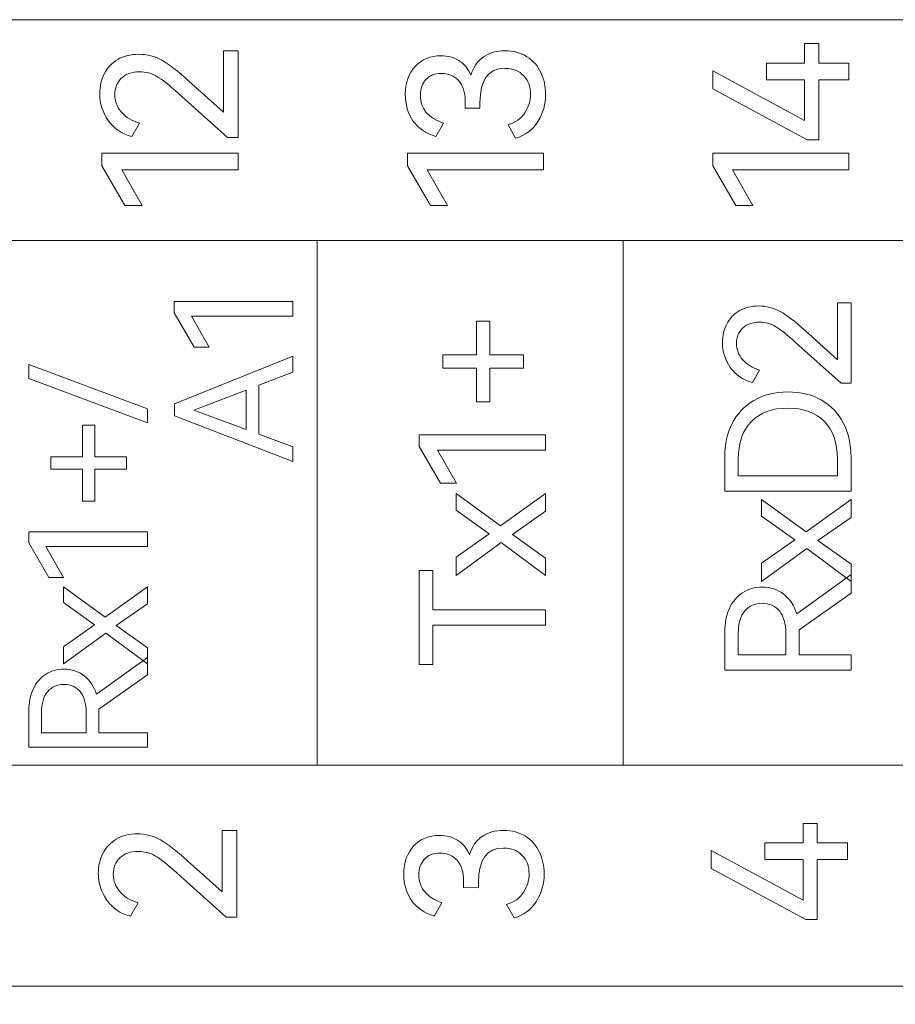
# Model space of a CAD drawing. Header units: millimetres. Extents: x 0 to 427, y 0 to 299.
# Tile 12 of 25: x 132 to 144, y 151 to 164. Entities that reach past the tile are written whole.
import ezdxf

# ---------------------------------------------------------------- set-up
doc = ezdxf.new("R2010")
doc.units = ezdxf.units.MM
doc.header["$LTSCALE"] = 23.1
doc.header["$MEASUREMENT"] = 0
doc.header["$PDSIZE"] = -5
doc.layers.add('IQC尺寸', color=3, linetype='Continuous', lineweight=18)
doc.layers.add('layer 1', color=7, linetype='Continuous')
doc.dimstyles.new('+-0.05', dxfattribs={"dimtxt": 2, "dimasz": 2, "dimexe": 1.25, "dimexo": 0.625, "dimtad": 1, "dimdsep": 46, "dimtxsty": 'Standard', "dimcen": 1.5, "dimdle": 4, "dimadec": 0, "dimazin": 0, "dimtol": 1, "dimtp": 0.05, "dimtm": 0.05, "dimtfac": 1, "dimtmove": 0, "dimatfit": 3, "dimfxl": 1, "dimtolj": 1, "dimarcsym": 0})

# ---------------------------------------------------------------- blocks, each defined once
blk = doc.blocks.new('*D35')
at = {"layer": 'Defpoints', "color": 0}
for p in [(195.088, 174.065), (89.1, 120.365), (195.088, 101.506)]:
    blk.add_point(p, dxfattribs=at)
at = {"layer": 'IQC尺寸', "color": 0, "lineweight": -2}
for p, q in [((195.088, 173.44), (195.088, 100.256)), ((89.1, 119.74), (89.1, 100.256)), ((91.1, 101.506), (193.088, 101.506))]:
    blk.add_line(p, q, dxfattribs=at)
at = {"layer": 'IQC尺寸', "color": 0}
for points in [[(91.1, 101.839), (91.1, 101.172), (89.1, 101.506)], [(193.088, 101.172), (193.088, 101.839), (195.088, 101.506)]]:
    blk.add_solid(points, dxfattribs=at)
at = {"layer": 'IQC尺寸', "color": 0, "insert": (142.094, 103.161), "char_height": 2, "attachment_point": 5}
blk.add_mtext('\\A1;106%%p0.2', dxfattribs=at)

msp = doc.modelspace()

# ---------------------------------------------------------------- linework, layer by layer
at = {"layer": 'layer 1', "lineweight": 9}
for points, knots in [([(124.081, 161.418), (124.081, 161.418), (124.081, 164.35), (124.081, 164.35), (124.081, 164.35), (124.081, 164.35), (160.714, 164.35), (160.714, 164.35), (160.714, 164.35), (160.714, 164.35), (160.714, 161.418), (160.714, 161.418), (160.714, 161.418), (160.714, 161.418), (124.081, 161.418), (124.081, 161.418)], [0, 0, 0, 0, 0.25, 0.25, 0.25, 0.25, 0.5, 0.5, 0.5, 0.5, 0.75, 0.75, 0.75, 0.75, 1, 1, 1, 1]), ([(142.263, 163.774), (142.263, 163.774), (142.769, 163.774), (142.769, 163.774), (142.769, 163.774), (142.769, 163.774), (142.769, 164.034), (142.769, 164.034), (142.769, 164.034), (142.769, 164.034), (142.96, 164.034), (142.96, 164.034), (142.96, 164.034), (142.96, 164.034), (142.96, 163.774), (142.96, 163.774), (142.96, 163.774), (142.96, 163.774), (143.36, 163.774), (143.36, 163.774), (143.36, 163.774), (143.36, 163.774), (143.36, 163.555), (143.36, 163.555), (143.36, 163.555), (143.36, 163.555), (142.96, 163.555), (142.96, 163.555), (142.96, 163.555), (142.96, 163.555), (142.96, 162.755), (142.96, 162.755), (142.96, 162.755), (142.96, 162.755), (142.807, 162.755), (142.807, 162.755), (142.807, 162.755), (142.807, 162.755), (141.55, 163.434), (141.55, 163.434), (141.55, 163.434), (141.55, 163.434), (141.55, 163.673), (141.55, 163.673), (141.55, 163.673), (141.55, 163.673), (142.769, 163.011), (142.769, 163.011), (142.769, 163.011), (142.769, 163.011), (142.769, 163.555), (142.769, 163.555), (142.769, 163.555), (142.769, 163.555), (142.263, 163.555), (142.263, 163.555), (142.263, 163.555), (142.263, 163.555), (142.263, 163.774), (142.263, 163.774)], [0, 0, 0, 0, 0.066667, 0.066667, 0.066667, 0.066667, 0.133333, 0.133333, 0.133333, 0.133333, 0.2, 0.2, 0.2, 0.2, 0.266667, 0.266667, 0.266667, 0.266667, 0.333333, 0.333333, 0.333333, 0.333333, 0.4, 0.4, 0.4, 0.4, 0.466667, 0.466667, 0.466667, 0.466667, 0.533333, 0.533333, 0.533333, 0.533333, 0.6, 0.6, 0.6, 0.6, 0.666667, 0.666667, 0.666667, 0.666667, 0.733333, 0.733333, 0.733333, 0.733333, 0.8, 0.8, 0.8, 0.8, 0.866667, 0.866667, 0.866667, 0.866667, 0.933333, 0.933333, 0.933333, 0.933333, 1, 1, 1, 1]), ([(135.049, 163.122), (135.049, 163.122), (135.049, 163.94), (135.049, 163.94), (135.049, 163.94), (135.049, 163.94), (135.244, 163.94), (135.244, 163.94), (135.244, 163.94), (135.244, 163.94), (135.244, 162.787), (135.244, 162.787), (135.244, 162.787), (135.244, 162.787), (135.103, 162.787), (135.103, 162.787), (135.103, 162.787), (135.103, 162.787), (134.451, 163.372), (134.451, 163.372), (134.451, 163.372), (134.329, 163.482), (134.233, 163.558), (134.164, 163.599), (134.164, 163.599), (134.094, 163.64), (134.018, 163.661), (133.935, 163.661), (133.935, 163.661), (133.83, 163.661), (133.748, 163.631), (133.691, 163.574), (133.691, 163.574), (133.634, 163.517), (133.604, 163.444), (133.604, 163.357), (133.604, 163.357), (133.604, 163.268), (133.635, 163.189), (133.695, 163.122), (133.695, 163.122), (133.754, 163.055), (133.834, 163.006), (133.933, 162.977), (133.933, 162.977), (133.933, 162.977), (133.832, 162.799), (133.832, 162.799), (133.832, 162.799), (133.697, 162.835), (133.592, 162.907), (133.517, 163.014), (133.517, 163.014), (133.442, 163.121), (133.404, 163.24), (133.404, 163.372), (133.404, 163.372), (133.404, 163.467), (133.425, 163.555), (133.465, 163.634), (133.465, 163.634), (133.505, 163.713), (133.564, 163.776), (133.643, 163.823), (133.643, 163.823), (133.721, 163.869), (133.815, 163.893), (133.925, 163.893), (133.925, 163.893), (134.032, 163.893), (134.134, 163.866), (134.229, 163.814), (134.229, 163.814), (134.324, 163.762), (134.445, 163.668), (134.59, 163.537), (134.59, 163.537), (134.59, 163.537), (135.049, 163.122), (135.049, 163.122)], [0, 0, 0, 0, 0.05, 0.05, 0.05, 0.05, 0.1, 0.1, 0.1, 0.1, 0.15, 0.15, 0.15, 0.15, 0.2, 0.2, 0.2, 0.2, 0.25, 0.25, 0.25, 0.25, 0.3, 0.3, 0.3, 0.3, 0.35, 0.35, 0.35, 0.35, 0.4, 0.4, 0.4, 0.4, 0.45, 0.45, 0.45, 0.45, 0.5, 0.5, 0.5, 0.5, 0.55, 0.55, 0.55, 0.55, 0.6, 0.6, 0.6, 0.6, 0.65, 0.65, 0.65, 0.65, 0.7, 0.7, 0.7, 0.7, 0.75, 0.75, 0.75, 0.75, 0.8, 0.8, 0.8, 0.8, 0.85, 0.85, 0.85, 0.85, 0.9, 0.9, 0.9, 0.9, 0.95, 0.95, 0.95, 0.95, 1, 1, 1, 1]), ([(138.336, 163.616), (138.371, 163.725), (138.427, 163.806), (138.504, 163.86), (138.504, 163.86), (138.582, 163.913), (138.677, 163.94), (138.791, 163.94), (138.791, 163.94), (138.903, 163.94), (139, 163.913), (139.081, 163.861), (139.081, 163.861), (139.162, 163.809), (139.225, 163.738), (139.266, 163.651), (139.266, 163.651), (139.308, 163.564), (139.329, 163.468), (139.329, 163.364), (139.329, 163.364), (139.329, 163.233), (139.295, 163.111), (139.228, 163), (139.228, 163), (139.16, 162.889), (139.061, 162.815), (138.931, 162.777), (138.931, 162.777), (138.931, 162.777), (138.83, 162.955), (138.83, 162.955), (138.83, 162.955), (138.929, 162.986), (139.004, 163.04), (139.054, 163.116), (139.054, 163.116), (139.103, 163.192), (139.129, 163.276), (139.129, 163.364), (139.129, 163.364), (139.129, 163.462), (139.098, 163.543), (139.039, 163.608), (139.039, 163.608), (138.979, 163.672), (138.895, 163.705), (138.788, 163.705), (138.788, 163.705), (138.568, 163.705), (138.457, 163.554), (138.457, 163.253), (138.457, 163.253), (138.457, 163.253), (138.457, 163.177), (138.457, 163.177), (138.457, 163.177), (138.457, 163.177), (138.26, 163.179), (138.26, 163.179), (138.26, 163.179), (138.26, 163.179), (138.26, 163.266), (138.26, 163.266), (138.26, 163.266), (138.26, 163.388), (138.23, 163.481), (138.171, 163.543), (138.171, 163.543), (138.112, 163.606), (138.036, 163.639), (137.944, 163.639), (137.944, 163.639), (137.856, 163.639), (137.788, 163.611), (137.739, 163.557), (137.739, 163.557), (137.689, 163.503), (137.665, 163.433), (137.665, 163.347), (137.665, 163.347), (137.665, 163.258), (137.691, 163.182), (137.744, 163.121), (137.744, 163.121), (137.796, 163.06), (137.872, 163.012), (137.971, 162.979), (137.971, 162.979), (137.971, 162.979), (137.87, 162.801), (137.87, 162.801), (137.87, 162.801), (137.736, 162.841), (137.635, 162.911), (137.567, 163.01), (137.567, 163.01), (137.499, 163.109), (137.465, 163.226), (137.465, 163.36), (137.465, 163.36), (137.465, 163.514), (137.508, 163.639), (137.595, 163.732), (137.595, 163.732), (137.683, 163.826), (137.797, 163.873), (137.939, 163.873), (137.939, 163.873), (138.029, 163.873), (138.109, 163.852), (138.178, 163.81), (138.178, 163.81), (138.247, 163.768), (138.3, 163.704), (138.336, 163.616)], [0, 0, 0, 0, 0.034483, 0.034483, 0.034483, 0.034483, 0.068966, 0.068966, 0.068966, 0.068966, 0.103448, 0.103448, 0.103448, 0.103448, 0.137931, 0.137931, 0.137931, 0.137931, 0.172414, 0.172414, 0.172414, 0.172414, 0.206897, 0.206897, 0.206897, 0.206897, 0.241379, 0.241379, 0.241379, 0.241379, 0.275862, 0.275862, 0.275862, 0.275862, 0.310345, 0.310345, 0.310345, 0.310345, 0.344828, 0.344828, 0.344828, 0.344828, 0.37931, 0.37931, 0.37931, 0.37931, 0.413793, 0.413793, 0.413793, 0.413793, 0.448276, 0.448276, 0.448276, 0.448276, 0.482759, 0.482759, 0.482759, 0.482759, 0.517241, 0.517241, 0.517241, 0.517241, 0.551724, 0.551724, 0.551724, 0.551724, 0.586207, 0.586207, 0.586207, 0.586207, 0.62069, 0.62069, 0.62069, 0.62069, 0.655172, 0.655172, 0.655172, 0.655172, 0.689655, 0.689655, 0.689655, 0.689655, 0.724138, 0.724138, 0.724138, 0.724138, 0.758621, 0.758621, 0.758621, 0.758621, 0.793103, 0.793103, 0.793103, 0.793103, 0.827586, 0.827586, 0.827586, 0.827586, 0.862069, 0.862069, 0.862069, 0.862069, 0.896552, 0.896552, 0.896552, 0.896552, 0.931034, 0.931034, 0.931034, 0.931034, 0.965517, 0.965517, 0.965517, 0.965517, 1, 1, 1, 1]), ([(133.967, 161.885), (133.967, 161.885), (133.74, 161.885), (133.74, 161.885), (133.74, 161.885), (133.74, 161.885), (133.434, 162.411), (133.434, 162.411), (133.434, 162.411), (133.434, 162.411), (133.434, 162.579), (133.434, 162.579), (133.434, 162.579), (133.434, 162.579), (135.244, 162.579), (135.244, 162.579), (135.244, 162.579), (135.244, 162.579), (135.244, 162.357), (135.244, 162.357), (135.244, 162.357), (135.244, 162.357), (133.698, 162.357), (133.698, 162.357), (133.698, 162.357), (133.698, 162.357), (133.967, 161.885), (133.967, 161.885)], [0, 0, 0, 0, 0.142857, 0.142857, 0.142857, 0.142857, 0.285714, 0.285714, 0.285714, 0.285714, 0.428571, 0.428571, 0.428571, 0.428571, 0.571429, 0.571429, 0.571429, 0.571429, 0.714286, 0.714286, 0.714286, 0.714286, 0.857143, 0.857143, 0.857143, 0.857143, 1, 1, 1, 1]), ([(138.025, 161.885), (138.025, 161.885), (137.798, 161.885), (137.798, 161.885), (137.798, 161.885), (137.798, 161.885), (137.492, 162.411), (137.492, 162.411), (137.492, 162.411), (137.492, 162.411), (137.492, 162.579), (137.492, 162.579), (137.492, 162.579), (137.492, 162.579), (139.302, 162.579), (139.302, 162.579), (139.302, 162.579), (139.302, 162.579), (139.302, 162.357), (139.302, 162.357), (139.302, 162.357), (139.302, 162.357), (137.756, 162.357), (137.756, 162.357), (137.756, 162.357), (137.756, 162.357), (138.025, 161.885), (138.025, 161.885)], [0, 0, 0, 0, 0.142857, 0.142857, 0.142857, 0.142857, 0.285714, 0.285714, 0.285714, 0.285714, 0.428571, 0.428571, 0.428571, 0.428571, 0.571429, 0.571429, 0.571429, 0.571429, 0.714286, 0.714286, 0.714286, 0.714286, 0.857143, 0.857143, 0.857143, 0.857143, 1, 1, 1, 1]), ([(142.083, 161.885), (142.083, 161.885), (141.856, 161.885), (141.856, 161.885), (141.856, 161.885), (141.856, 161.885), (141.55, 162.411), (141.55, 162.411), (141.55, 162.411), (141.55, 162.411), (141.55, 162.579), (141.55, 162.579), (141.55, 162.579), (141.55, 162.579), (143.36, 162.579), (143.36, 162.579), (143.36, 162.579), (143.36, 162.579), (143.36, 162.357), (143.36, 162.357), (143.36, 162.357), (143.36, 162.357), (141.814, 162.357), (141.814, 162.357), (141.814, 162.357), (141.814, 162.357), (142.083, 161.885), (142.083, 161.885)], [0, 0, 0, 0, 0.142857, 0.142857, 0.142857, 0.142857, 0.285714, 0.285714, 0.285714, 0.285714, 0.428571, 0.428571, 0.428571, 0.428571, 0.571429, 0.571429, 0.571429, 0.571429, 0.714286, 0.714286, 0.714286, 0.714286, 0.857143, 0.857143, 0.857143, 0.857143, 1, 1, 1, 1]), ([(160.714, 161.418), (160.714, 161.418), (156.643, 161.418), (156.643, 161.418), (156.643, 161.418), (156.643, 161.418), (152.573, 161.418), (152.573, 161.418), (152.573, 161.418), (152.573, 161.418), (148.503, 161.418), (148.503, 161.418), (148.503, 161.418), (148.503, 161.418), (144.432, 161.418), (144.432, 161.418), (144.432, 161.418), (144.432, 161.418), (140.362, 161.418), (140.362, 161.418), (140.362, 161.418), (140.362, 161.418), (136.292, 161.418), (136.292, 161.418), (136.292, 161.418), (136.292, 161.418), (132.221, 161.418), (132.221, 161.418), (132.221, 161.418), (132.221, 161.418), (128.151, 161.418), (128.151, 161.418), (128.151, 161.418), (128.151, 161.418), (124.081, 161.418), (124.081, 161.418)], [0, 0, 0, 0, 0.111111, 0.111111, 0.111111, 0.111111, 0.222222, 0.222222, 0.222222, 0.222222, 0.333333, 0.333333, 0.333333, 0.333333, 0.444444, 0.444444, 0.444444, 0.444444, 0.555556, 0.555556, 0.555556, 0.555556, 0.666667, 0.666667, 0.666667, 0.666667, 0.777778, 0.777778, 0.777778, 0.777778, 0.888889, 0.888889, 0.888889, 0.888889, 1, 1, 1, 1]), ([(134.859, 160.002), (134.859, 160.002), (134.661, 160.002), (134.661, 160.002), (134.661, 160.002), (134.661, 160.002), (134.394, 160.46), (134.394, 160.46), (134.394, 160.46), (134.394, 160.46), (134.394, 160.607), (134.394, 160.607), (134.394, 160.607), (134.394, 160.607), (135.972, 160.607), (135.972, 160.607), (135.972, 160.607), (135.972, 160.607), (135.972, 160.413), (135.972, 160.413), (135.972, 160.413), (135.972, 160.413), (134.625, 160.413), (134.625, 160.413), (134.625, 160.413), (134.625, 160.413), (134.859, 160.002), (134.859, 160.002)], [0, 0, 0, 0, 0.142857, 0.142857, 0.142857, 0.142857, 0.285714, 0.285714, 0.285714, 0.285714, 0.428571, 0.428571, 0.428571, 0.428571, 0.571429, 0.571429, 0.571429, 0.571429, 0.714286, 0.714286, 0.714286, 0.714286, 0.857143, 0.857143, 0.857143, 0.857143, 1, 1, 1, 1]), ([(143.207, 159.834), (143.207, 159.834), (143.207, 160.593), (143.207, 160.593), (143.207, 160.593), (143.207, 160.593), (143.388, 160.593), (143.388, 160.593), (143.388, 160.593), (143.388, 160.593), (143.388, 159.522), (143.388, 159.522), (143.388, 159.522), (143.388, 159.522), (143.258, 159.522), (143.258, 159.522), (143.258, 159.522), (143.258, 159.522), (142.652, 160.065), (142.652, 160.065), (142.652, 160.065), (142.539, 160.168), (142.45, 160.238), (142.385, 160.276), (142.385, 160.276), (142.32, 160.315), (142.249, 160.334), (142.173, 160.334), (142.173, 160.334), (142.075, 160.334), (141.999, 160.307), (141.946, 160.253), (141.946, 160.253), (141.892, 160.2), (141.866, 160.133), (141.866, 160.052), (141.866, 160.052), (141.866, 159.969), (141.894, 159.896), (141.949, 159.834), (141.949, 159.834), (142.005, 159.771), (142.079, 159.726), (142.171, 159.698), (142.171, 159.698), (142.171, 159.698), (142.077, 159.533), (142.077, 159.533), (142.077, 159.533), (141.951, 159.567), (141.854, 159.634), (141.784, 159.733), (141.784, 159.733), (141.715, 159.832), (141.68, 159.943), (141.68, 160.065), (141.68, 160.065), (141.68, 160.154), (141.699, 160.235), (141.736, 160.308), (141.736, 160.308), (141.774, 160.382), (141.829, 160.44), (141.901, 160.484), (141.901, 160.484), (141.974, 160.527), (142.061, 160.549), (142.164, 160.549), (142.164, 160.549), (142.263, 160.549), (142.357, 160.525), (142.446, 160.476), (142.446, 160.476), (142.535, 160.427), (142.646, 160.341), (142.781, 160.219), (142.781, 160.219), (142.781, 160.219), (143.207, 159.834), (143.207, 159.834)], [0, 0, 0, 0, 0.05, 0.05, 0.05, 0.05, 0.1, 0.1, 0.1, 0.1, 0.15, 0.15, 0.15, 0.15, 0.2, 0.2, 0.2, 0.2, 0.25, 0.25, 0.25, 0.25, 0.3, 0.3, 0.3, 0.3, 0.35, 0.35, 0.35, 0.35, 0.4, 0.4, 0.4, 0.4, 0.45, 0.45, 0.45, 0.45, 0.5, 0.5, 0.5, 0.5, 0.55, 0.55, 0.55, 0.55, 0.6, 0.6, 0.6, 0.6, 0.65, 0.65, 0.65, 0.65, 0.7, 0.7, 0.7, 0.7, 0.75, 0.75, 0.75, 0.75, 0.8, 0.8, 0.8, 0.8, 0.85, 0.85, 0.85, 0.85, 0.9, 0.9, 0.9, 0.9, 0.95, 0.95, 0.95, 0.95, 1, 1, 1, 1]), ([(137.963, 159.724), (137.963, 159.724), (137.963, 159.898), (137.963, 159.898), (137.963, 159.898), (137.963, 159.898), (138.412, 159.898), (138.412, 159.898), (138.412, 159.898), (138.412, 159.898), (138.412, 160.347), (138.412, 160.347), (138.412, 160.347), (138.412, 160.347), (138.587, 160.347), (138.587, 160.347), (138.587, 160.347), (138.587, 160.347), (138.587, 159.898), (138.587, 159.898), (138.587, 159.898), (138.587, 159.898), (139.036, 159.898), (139.036, 159.898), (139.036, 159.898), (139.036, 159.898), (139.036, 159.724), (139.036, 159.724), (139.036, 159.724), (139.036, 159.724), (138.587, 159.724), (138.587, 159.724), (138.587, 159.724), (138.587, 159.724), (138.587, 159.274), (138.587, 159.274), (138.587, 159.274), (138.587, 159.274), (138.412, 159.274), (138.412, 159.274), (138.412, 159.274), (138.412, 159.274), (138.412, 159.724), (138.412, 159.724), (138.412, 159.724), (138.412, 159.724), (137.963, 159.724), (137.963, 159.724)], [0, 0, 0, 0, 0.083333, 0.083333, 0.083333, 0.083333, 0.166667, 0.166667, 0.166667, 0.166667, 0.25, 0.25, 0.25, 0.25, 0.333333, 0.333333, 0.333333, 0.333333, 0.416667, 0.416667, 0.416667, 0.416667, 0.5, 0.5, 0.5, 0.5, 0.583333, 0.583333, 0.583333, 0.583333, 0.666667, 0.666667, 0.666667, 0.666667, 0.75, 0.75, 0.75, 0.75, 0.833333, 0.833333, 0.833333, 0.833333, 0.916667, 0.916667, 0.916667, 0.916667, 1, 1, 1, 1]), ([(134.397, 159.251), (134.397, 159.251), (135.972, 159.884), (135.972, 159.884), (135.972, 159.884), (135.972, 159.884), (135.972, 159.671), (135.972, 159.671), (135.972, 159.671), (135.972, 159.671), (135.52, 159.496), (135.52, 159.496), (135.52, 159.496), (135.52, 159.496), (135.52, 158.844), (135.52, 158.844), (135.52, 158.844), (135.52, 158.844), (135.972, 158.679), (135.972, 158.679), (135.972, 158.679), (135.972, 158.679), (135.972, 158.485), (135.972, 158.485), (135.972, 158.485), (135.972, 158.485), (134.397, 159.09), (134.397, 159.09), (134.397, 159.09), (134.397, 159.09), (134.397, 159.251), (134.397, 159.251)], [0, 0, 0, 0, 0.125, 0.125, 0.125, 0.125, 0.25, 0.25, 0.25, 0.25, 0.375, 0.375, 0.375, 0.375, 0.5, 0.5, 0.5, 0.5, 0.625, 0.625, 0.625, 0.625, 0.75, 0.75, 0.75, 0.75, 0.875, 0.875, 0.875, 0.875, 1, 1, 1, 1]), ([(134.037, 158.996), (134.037, 158.996), (132.462, 159.586), (132.462, 159.586), (132.462, 159.586), (132.462, 159.586), (132.462, 159.771), (132.462, 159.771), (132.462, 159.771), (132.462, 159.771), (134.037, 159.181), (134.037, 159.181), (134.037, 159.181), (134.037, 159.181), (134.037, 158.996), (134.037, 158.996)], [0, 0, 0, 0, 0.25, 0.25, 0.25, 0.25, 0.5, 0.5, 0.5, 0.5, 0.75, 0.75, 0.75, 0.75, 1, 1, 1, 1]), ([(135.348, 159.43), (135.348, 159.43), (134.653, 159.163), (134.653, 159.163), (134.653, 159.163), (134.653, 159.163), (135.348, 158.909), (135.348, 158.909), (135.348, 158.909), (135.348, 158.909), (135.348, 159.43), (135.348, 159.43)], [0, 0, 0, 0, 0.333333, 0.333333, 0.333333, 0.333333, 0.666667, 0.666667, 0.666667, 0.666667, 1, 1, 1, 1]), ([(141.71, 158.545), (141.71, 158.709), (141.743, 158.856), (141.808, 158.987), (141.808, 158.987), (141.874, 159.117), (141.97, 159.22), (142.096, 159.295), (142.096, 159.295), (142.222, 159.37), (142.373, 159.407), (142.547, 159.407), (142.547, 159.407), (142.723, 159.407), (142.874, 159.37), (143, 159.296), (143, 159.296), (143.126, 159.222), (143.222, 159.12), (143.289, 158.989), (143.289, 158.989), (143.355, 158.858), (143.388, 158.71), (143.388, 158.545), (143.388, 158.545), (143.388, 158.545), (143.388, 158.087), (143.388, 158.087), (143.388, 158.087), (143.388, 158.087), (141.71, 158.087), (141.71, 158.087), (141.71, 158.087), (141.71, 158.087), (141.71, 158.545), (141.71, 158.545)], [0, 0, 0, 0, 0.111111, 0.111111, 0.111111, 0.111111, 0.222222, 0.222222, 0.222222, 0.222222, 0.333333, 0.333333, 0.333333, 0.333333, 0.444444, 0.444444, 0.444444, 0.444444, 0.555556, 0.555556, 0.555556, 0.555556, 0.666667, 0.666667, 0.666667, 0.666667, 0.777778, 0.777778, 0.777778, 0.777778, 0.888889, 0.888889, 0.888889, 0.888889, 1, 1, 1, 1]), ([(143.207, 158.518), (143.207, 158.729), (143.15, 158.894), (143.035, 159.013), (143.035, 159.013), (142.921, 159.132), (142.758, 159.192), (142.547, 159.192), (142.547, 159.192), (142.339, 159.192), (142.177, 159.132), (142.062, 159.012), (142.062, 159.012), (141.946, 158.892), (141.889, 158.727), (141.889, 158.518), (141.889, 158.518), (141.889, 158.518), (141.889, 158.291), (141.889, 158.291), (141.889, 158.291), (141.889, 158.291), (143.207, 158.291), (143.207, 158.291), (143.207, 158.291), (143.207, 158.291), (143.207, 158.518), (143.207, 158.518)], [0, 0, 0, 0, 0.142857, 0.142857, 0.142857, 0.142857, 0.285714, 0.285714, 0.285714, 0.285714, 0.428571, 0.428571, 0.428571, 0.428571, 0.571429, 0.571429, 0.571429, 0.571429, 0.714286, 0.714286, 0.714286, 0.714286, 0.857143, 0.857143, 0.857143, 0.857143, 1, 1, 1, 1]), ([(132.755, 158.379), (132.755, 158.379), (132.755, 158.543), (132.755, 158.543), (132.755, 158.543), (132.755, 158.543), (133.177, 158.543), (133.177, 158.543), (133.177, 158.543), (133.177, 158.543), (133.177, 158.964), (133.177, 158.964), (133.177, 158.964), (133.177, 158.964), (133.34, 158.964), (133.34, 158.964), (133.34, 158.964), (133.34, 158.964), (133.34, 158.543), (133.34, 158.543), (133.34, 158.543), (133.34, 158.543), (133.762, 158.543), (133.762, 158.543), (133.762, 158.543), (133.762, 158.543), (133.762, 158.379), (133.762, 158.379), (133.762, 158.379), (133.762, 158.379), (133.34, 158.379), (133.34, 158.379), (133.34, 158.379), (133.34, 158.379), (133.34, 157.957), (133.34, 157.957), (133.34, 157.957), (133.34, 157.957), (133.177, 157.957), (133.177, 157.957), (133.177, 157.957), (133.177, 157.957), (133.177, 158.379), (133.177, 158.379), (133.177, 158.379), (133.177, 158.379), (132.755, 158.379), (132.755, 158.379)], [0, 0, 0, 0, 0.083333, 0.083333, 0.083333, 0.083333, 0.166667, 0.166667, 0.166667, 0.166667, 0.25, 0.25, 0.25, 0.25, 0.333333, 0.333333, 0.333333, 0.333333, 0.416667, 0.416667, 0.416667, 0.416667, 0.5, 0.5, 0.5, 0.5, 0.583333, 0.583333, 0.583333, 0.583333, 0.666667, 0.666667, 0.666667, 0.666667, 0.75, 0.75, 0.75, 0.75, 0.833333, 0.833333, 0.833333, 0.833333, 0.916667, 0.916667, 0.916667, 0.916667, 1, 1, 1, 1]), ([(138.144, 158.194), (138.144, 158.194), (137.933, 158.194), (137.933, 158.194), (137.933, 158.194), (137.933, 158.194), (137.649, 158.683), (137.649, 158.683), (137.649, 158.683), (137.649, 158.683), (137.649, 158.839), (137.649, 158.839), (137.649, 158.839), (137.649, 158.839), (139.33, 158.839), (139.33, 158.839), (139.33, 158.839), (139.33, 158.839), (139.33, 158.632), (139.33, 158.632), (139.33, 158.632), (139.33, 158.632), (137.894, 158.632), (137.894, 158.632), (137.894, 158.632), (137.894, 158.632), (138.144, 158.194), (138.144, 158.194)], [0, 0, 0, 0, 0.142857, 0.142857, 0.142857, 0.142857, 0.285714, 0.285714, 0.285714, 0.285714, 0.428571, 0.428571, 0.428571, 0.428571, 0.571429, 0.571429, 0.571429, 0.571429, 0.714286, 0.714286, 0.714286, 0.714286, 0.857143, 0.857143, 0.857143, 0.857143, 1, 1, 1, 1]), ([(138.58, 157.523), (138.58, 157.523), (138.139, 157.837), (138.139, 157.837), (138.139, 157.837), (138.139, 157.837), (138.139, 158.059), (138.139, 158.059), (138.139, 158.059), (138.139, 158.059), (138.731, 157.628), (138.731, 157.628), (138.731, 157.628), (138.731, 157.628), (139.33, 158.059), (139.33, 158.059), (139.33, 158.059), (139.33, 158.059), (139.33, 157.821), (139.33, 157.821), (139.33, 157.821), (139.33, 157.821), (138.889, 157.514), (138.889, 157.514), (138.889, 157.514), (138.889, 157.514), (139.33, 157.197), (139.33, 157.197), (139.33, 157.197), (139.33, 157.197), (139.33, 156.97), (139.33, 156.97), (139.33, 156.97), (139.33, 156.97), (138.74, 157.406), (138.74, 157.406), (138.74, 157.406), (138.74, 157.406), (138.139, 156.97), (138.139, 156.97), (138.139, 156.97), (138.139, 156.97), (138.139, 157.213), (138.139, 157.213), (138.139, 157.213), (138.139, 157.213), (138.58, 157.523), (138.58, 157.523)], [0, 0, 0, 0, 0.083333, 0.083333, 0.083333, 0.083333, 0.166667, 0.166667, 0.166667, 0.166667, 0.25, 0.25, 0.25, 0.25, 0.333333, 0.333333, 0.333333, 0.333333, 0.416667, 0.416667, 0.416667, 0.416667, 0.5, 0.5, 0.5, 0.5, 0.583333, 0.583333, 0.583333, 0.583333, 0.666667, 0.666667, 0.666667, 0.666667, 0.75, 0.75, 0.75, 0.75, 0.833333, 0.833333, 0.833333, 0.833333, 0.916667, 0.916667, 0.916667, 0.916667, 1, 1, 1, 1]), ([(142.639, 157.443), (142.639, 157.443), (142.198, 157.757), (142.198, 157.757), (142.198, 157.757), (142.198, 157.757), (142.198, 157.979), (142.198, 157.979), (142.198, 157.979), (142.198, 157.979), (142.79, 157.548), (142.79, 157.548), (142.79, 157.548), (142.79, 157.548), (143.388, 157.979), (143.388, 157.979), (143.388, 157.979), (143.388, 157.979), (143.388, 157.741), (143.388, 157.741), (143.388, 157.741), (143.388, 157.741), (142.948, 157.433), (142.948, 157.433), (142.948, 157.433), (142.948, 157.433), (143.388, 157.117), (143.388, 157.117), (143.388, 157.117), (143.388, 157.117), (143.388, 156.89), (143.388, 156.89), (143.388, 156.89), (143.388, 156.89), (142.799, 157.326), (142.799, 157.326), (142.799, 157.326), (142.799, 157.326), (142.198, 156.89), (142.198, 156.89), (142.198, 156.89), (142.198, 156.89), (142.198, 157.133), (142.198, 157.133), (142.198, 157.133), (142.198, 157.133), (142.639, 157.443), (142.639, 157.443)], [0, 0, 0, 0, 0.083333, 0.083333, 0.083333, 0.083333, 0.166667, 0.166667, 0.166667, 0.166667, 0.25, 0.25, 0.25, 0.25, 0.333333, 0.333333, 0.333333, 0.333333, 0.416667, 0.416667, 0.416667, 0.416667, 0.5, 0.5, 0.5, 0.5, 0.583333, 0.583333, 0.583333, 0.583333, 0.666667, 0.666667, 0.666667, 0.666667, 0.75, 0.75, 0.75, 0.75, 0.833333, 0.833333, 0.833333, 0.833333, 0.916667, 0.916667, 0.916667, 0.916667, 1, 1, 1, 1]), ([(132.925, 156.944), (132.925, 156.944), (132.727, 156.944), (132.727, 156.944), (132.727, 156.944), (132.727, 156.944), (132.46, 157.402), (132.46, 157.402), (132.46, 157.402), (132.46, 157.402), (132.46, 157.549), (132.46, 157.549), (132.46, 157.549), (132.46, 157.549), (134.037, 157.549), (134.037, 157.549), (134.037, 157.549), (134.037, 157.549), (134.037, 157.355), (134.037, 157.355), (134.037, 157.355), (134.037, 157.355), (132.69, 157.355), (132.69, 157.355), (132.69, 157.355), (132.69, 157.355), (132.925, 156.944), (132.925, 156.944)], [0, 0, 0, 0, 0.142857, 0.142857, 0.142857, 0.142857, 0.285714, 0.285714, 0.285714, 0.285714, 0.428571, 0.428571, 0.428571, 0.428571, 0.571429, 0.571429, 0.571429, 0.571429, 0.714286, 0.714286, 0.714286, 0.714286, 0.857143, 0.857143, 0.857143, 0.857143, 1, 1, 1, 1]), ([(137.651, 155.787), (137.651, 155.787), (137.651, 157.035), (137.651, 157.035), (137.651, 157.035), (137.651, 157.035), (137.832, 157.035), (137.832, 157.035), (137.832, 157.035), (137.832, 157.035), (137.832, 156.512), (137.832, 156.512), (137.832, 156.512), (137.832, 156.512), (139.33, 156.512), (139.33, 156.512), (139.33, 156.512), (139.33, 156.512), (139.33, 156.308), (139.33, 156.308), (139.33, 156.308), (139.33, 156.308), (137.832, 156.308), (137.832, 156.308), (137.832, 156.308), (137.832, 156.308), (137.832, 155.787), (137.832, 155.787), (137.832, 155.787), (137.832, 155.787), (137.651, 155.787), (137.651, 155.787)], [0, 0, 0, 0, 0.125, 0.125, 0.125, 0.125, 0.25, 0.25, 0.25, 0.25, 0.375, 0.375, 0.375, 0.375, 0.5, 0.5, 0.5, 0.5, 0.625, 0.625, 0.625, 0.625, 0.75, 0.75, 0.75, 0.75, 0.875, 0.875, 0.875, 0.875, 1, 1, 1, 1]), ([(143.388, 156.982), (143.388, 156.982), (143.388, 156.732), (143.388, 156.732), (143.388, 156.732), (143.388, 156.732), (142.7, 156.246), (142.7, 156.246), (142.7, 156.246), (142.7, 156.246), (142.7, 156.225), (142.7, 156.225), (142.7, 156.225), (142.7, 156.225), (142.7, 155.913), (142.7, 155.913), (142.7, 155.913), (142.7, 155.913), (143.388, 155.913), (143.388, 155.913), (143.388, 155.913), (143.388, 155.913), (143.388, 155.709), (143.388, 155.709), (143.388, 155.709), (143.388, 155.709), (141.71, 155.709), (141.71, 155.709), (141.71, 155.709), (141.71, 155.709), (141.71, 156.225), (141.71, 156.225), (141.71, 156.225), (141.71, 156.34), (141.73, 156.442), (141.772, 156.531), (141.772, 156.531), (141.813, 156.621), (141.871, 156.69), (141.947, 156.74), (141.947, 156.74), (142.023, 156.79), (142.11, 156.814), (142.207, 156.814), (142.207, 156.814), (142.317, 156.814), (142.413, 156.783), (142.493, 156.72), (142.493, 156.72), (142.573, 156.658), (142.631, 156.571), (142.666, 156.461), (142.666, 156.461), (142.666, 156.461), (143.388, 156.982), (143.388, 156.982)], [0, 0, 0, 0, 0.071429, 0.071429, 0.071429, 0.071429, 0.142857, 0.142857, 0.142857, 0.142857, 0.214286, 0.214286, 0.214286, 0.214286, 0.285714, 0.285714, 0.285714, 0.285714, 0.357143, 0.357143, 0.357143, 0.357143, 0.428571, 0.428571, 0.428571, 0.428571, 0.5, 0.5, 0.5, 0.5, 0.571429, 0.571429, 0.571429, 0.571429, 0.642857, 0.642857, 0.642857, 0.642857, 0.714286, 0.714286, 0.714286, 0.714286, 0.785714, 0.785714, 0.785714, 0.785714, 0.857143, 0.857143, 0.857143, 0.857143, 0.928571, 0.928571, 0.928571, 0.928571, 1, 1, 1, 1]), ([(133.334, 156.314), (133.334, 156.314), (132.921, 156.609), (132.921, 156.609), (132.921, 156.609), (132.921, 156.609), (132.921, 156.817), (132.921, 156.817), (132.921, 156.817), (132.921, 156.817), (133.476, 156.413), (133.476, 156.413), (133.476, 156.413), (133.476, 156.413), (134.037, 156.817), (134.037, 156.817), (134.037, 156.817), (134.037, 156.817), (134.037, 156.593), (134.037, 156.593), (134.037, 156.593), (134.037, 156.593), (133.624, 156.305), (133.624, 156.305), (133.624, 156.305), (133.624, 156.305), (134.037, 156.008), (134.037, 156.008), (134.037, 156.008), (134.037, 156.008), (134.037, 155.795), (134.037, 155.795), (134.037, 155.795), (134.037, 155.795), (133.484, 156.204), (133.484, 156.204), (133.484, 156.204), (133.484, 156.204), (132.921, 155.795), (132.921, 155.795), (132.921, 155.795), (132.921, 155.795), (132.921, 156.023), (132.921, 156.023), (132.921, 156.023), (132.921, 156.023), (133.334, 156.314), (133.334, 156.314)], [0, 0, 0, 0, 0.083333, 0.083333, 0.083333, 0.083333, 0.166667, 0.166667, 0.166667, 0.166667, 0.25, 0.25, 0.25, 0.25, 0.333333, 0.333333, 0.333333, 0.333333, 0.416667, 0.416667, 0.416667, 0.416667, 0.5, 0.5, 0.5, 0.5, 0.583333, 0.583333, 0.583333, 0.583333, 0.666667, 0.666667, 0.666667, 0.666667, 0.75, 0.75, 0.75, 0.75, 0.833333, 0.833333, 0.833333, 0.833333, 0.916667, 0.916667, 0.916667, 0.916667, 1, 1, 1, 1]), ([(141.889, 155.913), (141.889, 155.913), (142.522, 155.913), (142.522, 155.913), (142.522, 155.913), (142.522, 155.913), (142.522, 156.2), (142.522, 156.2), (142.522, 156.2), (142.522, 156.33), (142.493, 156.429), (142.436, 156.497), (142.436, 156.497), (142.378, 156.565), (142.302, 156.599), (142.207, 156.599), (142.207, 156.599), (142.113, 156.599), (142.036, 156.565), (141.977, 156.497), (141.977, 156.497), (141.918, 156.429), (141.889, 156.33), (141.889, 156.2), (141.889, 156.2), (141.889, 156.2), (141.889, 155.913), (141.889, 155.913)], [0, 0, 0, 0, 0.142857, 0.142857, 0.142857, 0.142857, 0.285714, 0.285714, 0.285714, 0.285714, 0.428571, 0.428571, 0.428571, 0.428571, 0.571429, 0.571429, 0.571429, 0.571429, 0.714286, 0.714286, 0.714286, 0.714286, 0.857143, 0.857143, 0.857143, 0.857143, 1, 1, 1, 1]), ([(134.037, 155.881), (134.037, 155.881), (134.037, 155.647), (134.037, 155.647), (134.037, 155.647), (134.037, 155.647), (133.392, 155.191), (133.392, 155.191), (133.392, 155.191), (133.392, 155.191), (133.392, 155.171), (133.392, 155.171), (133.392, 155.171), (133.392, 155.171), (133.392, 154.879), (133.392, 154.879), (133.392, 154.879), (133.392, 154.879), (134.037, 154.879), (134.037, 154.879), (134.037, 154.879), (134.037, 154.879), (134.037, 154.687), (134.037, 154.687), (134.037, 154.687), (134.037, 154.687), (132.462, 154.687), (132.462, 154.687), (132.462, 154.687), (132.462, 154.687), (132.462, 155.171), (132.462, 155.171), (132.462, 155.171), (132.462, 155.279), (132.482, 155.375), (132.52, 155.459), (132.52, 155.459), (132.559, 155.543), (132.614, 155.608), (132.685, 155.654), (132.685, 155.654), (132.756, 155.701), (132.837, 155.724), (132.929, 155.724), (132.929, 155.724), (133.032, 155.724), (133.122, 155.695), (133.197, 155.636), (133.197, 155.636), (133.272, 155.577), (133.327, 155.496), (133.36, 155.393), (133.36, 155.393), (133.36, 155.393), (134.037, 155.881), (134.037, 155.881)], [0, 0, 0, 0, 0.071429, 0.071429, 0.071429, 0.071429, 0.142857, 0.142857, 0.142857, 0.142857, 0.214286, 0.214286, 0.214286, 0.214286, 0.285714, 0.285714, 0.285714, 0.285714, 0.357143, 0.357143, 0.357143, 0.357143, 0.428571, 0.428571, 0.428571, 0.428571, 0.5, 0.5, 0.5, 0.5, 0.571429, 0.571429, 0.571429, 0.571429, 0.642857, 0.642857, 0.642857, 0.642857, 0.714286, 0.714286, 0.714286, 0.714286, 0.785714, 0.785714, 0.785714, 0.785714, 0.857143, 0.857143, 0.857143, 0.857143, 0.928571, 0.928571, 0.928571, 0.928571, 1, 1, 1, 1]), ([(132.63, 154.879), (132.63, 154.879), (133.224, 154.879), (133.224, 154.879), (133.224, 154.879), (133.224, 154.879), (133.224, 155.148), (133.224, 155.148), (133.224, 155.148), (133.224, 155.27), (133.197, 155.363), (133.143, 155.426), (133.143, 155.426), (133.089, 155.49), (133.018, 155.522), (132.929, 155.522), (132.929, 155.522), (132.84, 155.522), (132.768, 155.49), (132.713, 155.426), (132.713, 155.426), (132.658, 155.363), (132.63, 155.27), (132.63, 155.148), (132.63, 155.148), (132.63, 155.148), (132.63, 154.879), (132.63, 154.879)], [0, 0, 0, 0, 0.142857, 0.142857, 0.142857, 0.142857, 0.285714, 0.285714, 0.285714, 0.285714, 0.428571, 0.428571, 0.428571, 0.428571, 0.571429, 0.571429, 0.571429, 0.571429, 0.714286, 0.714286, 0.714286, 0.714286, 0.857143, 0.857143, 0.857143, 0.857143, 1, 1, 1, 1]), ([(160.714, 154.447), (160.714, 154.447), (156.643, 154.447), (156.643, 154.447), (156.643, 154.447), (156.643, 154.447), (152.573, 154.447), (152.573, 154.447), (152.573, 154.447), (152.573, 154.447), (148.503, 154.447), (148.503, 154.447), (148.503, 154.447), (148.503, 154.447), (144.432, 154.447), (144.432, 154.447), (144.432, 154.447), (144.432, 154.447), (140.362, 154.447), (140.362, 154.447), (140.362, 154.447), (140.362, 154.447), (136.292, 154.447), (136.292, 154.447), (136.292, 154.447), (136.292, 154.447), (132.221, 154.447), (132.221, 154.447), (132.221, 154.447), (132.221, 154.447), (128.151, 154.447), (128.151, 154.447), (128.151, 154.447), (128.151, 154.447), (124.081, 154.447), (124.081, 154.447)], [0, 0, 0, 0, 0.111111, 0.111111, 0.111111, 0.111111, 0.222222, 0.222222, 0.222222, 0.222222, 0.333333, 0.333333, 0.333333, 0.333333, 0.444444, 0.444444, 0.444444, 0.444444, 0.555556, 0.555556, 0.555556, 0.555556, 0.666667, 0.666667, 0.666667, 0.666667, 0.777778, 0.777778, 0.777778, 0.777778, 0.888889, 0.888889, 0.888889, 0.888889, 1, 1, 1, 1]), ([(124.081, 151.515), (124.081, 151.515), (124.081, 154.447), (124.081, 154.447), (124.081, 154.447), (124.081, 154.447), (160.714, 154.447), (160.714, 154.447), (160.714, 154.447), (160.714, 154.447), (160.714, 151.515), (160.714, 151.515), (160.714, 151.515), (160.714, 151.515), (124.081, 151.515), (124.081, 151.515)], [0, 0, 0, 0, 0.25, 0.25, 0.25, 0.25, 0.5, 0.5, 0.5, 0.5, 0.75, 0.75, 0.75, 0.75, 1, 1, 1, 1]), ([(135.03, 152.765), (135.03, 152.765), (135.03, 153.583), (135.03, 153.583), (135.03, 153.583), (135.03, 153.583), (135.225, 153.583), (135.225, 153.583), (135.225, 153.583), (135.225, 153.583), (135.225, 152.429), (135.225, 152.429), (135.225, 152.429), (135.225, 152.429), (135.084, 152.429), (135.084, 152.429), (135.084, 152.429), (135.084, 152.429), (134.432, 153.015), (134.432, 153.015), (134.432, 153.015), (134.31, 153.125), (134.214, 153.201), (134.144, 153.242), (134.144, 153.242), (134.074, 153.283), (133.998, 153.303), (133.916, 153.303), (133.916, 153.303), (133.811, 153.303), (133.729, 153.275), (133.671, 153.217), (133.671, 153.217), (133.614, 153.159), (133.585, 153.087), (133.585, 153), (133.585, 153), (133.585, 152.911), (133.615, 152.833), (133.675, 152.765), (133.675, 152.765), (133.735, 152.698), (133.815, 152.649), (133.913, 152.619), (133.913, 152.619), (133.913, 152.619), (133.812, 152.442), (133.812, 152.442), (133.812, 152.442), (133.677, 152.478), (133.572, 152.549), (133.497, 152.657), (133.497, 152.657), (133.422, 152.764), (133.385, 152.883), (133.385, 153.015), (133.385, 153.015), (133.385, 153.11), (133.405, 153.197), (133.446, 153.276), (133.446, 153.276), (133.486, 153.355), (133.545, 153.418), (133.623, 153.465), (133.623, 153.465), (133.702, 153.512), (133.796, 153.536), (133.906, 153.536), (133.906, 153.536), (134.013, 153.536), (134.114, 153.509), (134.21, 153.457), (134.21, 153.457), (134.305, 153.404), (134.425, 153.312), (134.57, 153.18), (134.57, 153.18), (134.57, 153.18), (135.03, 152.765), (135.03, 152.765)], [0, 0, 0, 0, 0.05, 0.05, 0.05, 0.05, 0.1, 0.1, 0.1, 0.1, 0.15, 0.15, 0.15, 0.15, 0.2, 0.2, 0.2, 0.2, 0.25, 0.25, 0.25, 0.25, 0.3, 0.3, 0.3, 0.3, 0.35, 0.35, 0.35, 0.35, 0.4, 0.4, 0.4, 0.4, 0.45, 0.45, 0.45, 0.45, 0.5, 0.5, 0.5, 0.5, 0.55, 0.55, 0.55, 0.55, 0.6, 0.6, 0.6, 0.6, 0.65, 0.65, 0.65, 0.65, 0.7, 0.7, 0.7, 0.7, 0.75, 0.75, 0.75, 0.75, 0.8, 0.8, 0.8, 0.8, 0.85, 0.85, 0.85, 0.85, 0.9, 0.9, 0.9, 0.9, 0.95, 0.95, 0.95, 0.95, 1, 1, 1, 1]), ([(138.317, 153.259), (138.352, 153.368), (138.408, 153.449), (138.485, 153.502), (138.485, 153.502), (138.562, 153.556), (138.658, 153.583), (138.771, 153.583), (138.771, 153.583), (138.883, 153.583), (138.98, 153.556), (139.062, 153.504), (139.062, 153.504), (139.143, 153.451), (139.205, 153.381), (139.247, 153.294), (139.247, 153.294), (139.289, 153.206), (139.31, 153.111), (139.31, 153.007), (139.31, 153.007), (139.31, 152.875), (139.276, 152.754), (139.208, 152.643), (139.208, 152.643), (139.141, 152.532), (139.042, 152.457), (138.912, 152.419), (138.912, 152.419), (138.912, 152.419), (138.811, 152.597), (138.811, 152.597), (138.811, 152.597), (138.91, 152.629), (138.984, 152.682), (139.034, 152.759), (139.034, 152.759), (139.085, 152.836), (139.11, 152.918), (139.11, 153.007), (139.11, 153.007), (139.11, 153.104), (139.08, 153.185), (139.02, 153.25), (139.02, 153.25), (138.959, 153.315), (138.876, 153.348), (138.769, 153.348), (138.769, 153.348), (138.548, 153.348), (138.438, 153.197), (138.438, 152.896), (138.438, 152.896), (138.438, 152.896), (138.438, 152.819), (138.438, 152.819), (138.438, 152.819), (138.438, 152.819), (138.24, 152.822), (138.24, 152.822), (138.24, 152.822), (138.24, 152.822), (138.24, 152.908), (138.24, 152.908), (138.24, 152.908), (138.24, 153.03), (138.211, 153.123), (138.152, 153.186), (138.152, 153.186), (138.092, 153.25), (138.017, 153.281), (137.924, 153.281), (137.924, 153.281), (137.837, 153.281), (137.769, 153.254), (137.719, 153.2), (137.719, 153.2), (137.67, 153.145), (137.645, 153.075), (137.645, 152.99), (137.645, 152.99), (137.645, 152.901), (137.672, 152.826), (137.724, 152.764), (137.724, 152.764), (137.777, 152.702), (137.853, 152.655), (137.952, 152.622), (137.952, 152.622), (137.952, 152.622), (137.85, 152.444), (137.85, 152.444), (137.85, 152.444), (137.717, 152.484), (137.616, 152.553), (137.548, 152.653), (137.548, 152.653), (137.479, 152.752), (137.445, 152.869), (137.445, 153.002), (137.445, 153.002), (137.445, 153.157), (137.489, 153.281), (137.576, 153.375), (137.576, 153.375), (137.663, 153.469), (137.778, 153.516), (137.919, 153.516), (137.919, 153.516), (138.01, 153.516), (138.09, 153.495), (138.159, 153.453), (138.159, 153.453), (138.228, 153.411), (138.281, 153.346), (138.317, 153.259)], [0, 0, 0, 0, 0.034483, 0.034483, 0.034483, 0.034483, 0.068966, 0.068966, 0.068966, 0.068966, 0.103448, 0.103448, 0.103448, 0.103448, 0.137931, 0.137931, 0.137931, 0.137931, 0.172414, 0.172414, 0.172414, 0.172414, 0.206897, 0.206897, 0.206897, 0.206897, 0.241379, 0.241379, 0.241379, 0.241379, 0.275862, 0.275862, 0.275862, 0.275862, 0.310345, 0.310345, 0.310345, 0.310345, 0.344828, 0.344828, 0.344828, 0.344828, 0.37931, 0.37931, 0.37931, 0.37931, 0.413793, 0.413793, 0.413793, 0.413793, 0.448276, 0.448276, 0.448276, 0.448276, 0.482759, 0.482759, 0.482759, 0.482759, 0.517241, 0.517241, 0.517241, 0.517241, 0.551724, 0.551724, 0.551724, 0.551724, 0.586207, 0.586207, 0.586207, 0.586207, 0.62069, 0.62069, 0.62069, 0.62069, 0.655172, 0.655172, 0.655172, 0.655172, 0.689655, 0.689655, 0.689655, 0.689655, 0.724138, 0.724138, 0.724138, 0.724138, 0.758621, 0.758621, 0.758621, 0.758621, 0.793103, 0.793103, 0.793103, 0.793103, 0.827586, 0.827586, 0.827586, 0.827586, 0.862069, 0.862069, 0.862069, 0.862069, 0.896552, 0.896552, 0.896552, 0.896552, 0.931034, 0.931034, 0.931034, 0.931034, 0.965517, 0.965517, 0.965517, 0.965517, 1, 1, 1, 1]), ([(142.244, 153.417), (142.244, 153.417), (142.75, 153.417), (142.75, 153.417), (142.75, 153.417), (142.75, 153.417), (142.75, 153.676), (142.75, 153.676), (142.75, 153.676), (142.75, 153.676), (142.94, 153.676), (142.94, 153.676), (142.94, 153.676), (142.94, 153.676), (142.94, 153.417), (142.94, 153.417), (142.94, 153.417), (142.94, 153.417), (143.34, 153.417), (143.34, 153.417), (143.34, 153.417), (143.34, 153.417), (143.34, 153.197), (143.34, 153.197), (143.34, 153.197), (143.34, 153.197), (142.94, 153.197), (142.94, 153.197), (142.94, 153.197), (142.94, 153.197), (142.94, 152.397), (142.94, 152.397), (142.94, 152.397), (142.94, 152.397), (142.787, 152.397), (142.787, 152.397), (142.787, 152.397), (142.787, 152.397), (141.53, 153.076), (141.53, 153.076), (141.53, 153.076), (141.53, 153.076), (141.53, 153.316), (141.53, 153.316), (141.53, 153.316), (141.53, 153.316), (142.75, 152.654), (142.75, 152.654), (142.75, 152.654), (142.75, 152.654), (142.75, 153.197), (142.75, 153.197), (142.75, 153.197), (142.75, 153.197), (142.244, 153.197), (142.244, 153.197), (142.244, 153.197), (142.244, 153.197), (142.244, 153.417), (142.244, 153.417)], [0, 0, 0, 0, 0.066667, 0.066667, 0.066667, 0.066667, 0.133333, 0.133333, 0.133333, 0.133333, 0.2, 0.2, 0.2, 0.2, 0.266667, 0.266667, 0.266667, 0.266667, 0.333333, 0.333333, 0.333333, 0.333333, 0.4, 0.4, 0.4, 0.4, 0.466667, 0.466667, 0.466667, 0.466667, 0.533333, 0.533333, 0.533333, 0.533333, 0.6, 0.6, 0.6, 0.6, 0.666667, 0.666667, 0.666667, 0.666667, 0.733333, 0.733333, 0.733333, 0.733333, 0.8, 0.8, 0.8, 0.8, 0.866667, 0.866667, 0.866667, 0.866667, 0.933333, 0.933333, 0.933333, 0.933333, 1, 1, 1, 1])]:
    msp.add_open_spline(points, degree=3, knots=knots, dxfattribs=at)
for points in [[(136.292, 154.447), (136.292, 154.447), (136.292, 161.418), (136.292, 161.418)], [(140.362, 154.447), (140.362, 154.447), (140.362, 161.418), (140.362, 161.418)]]:
    msp.add_open_spline(points, degree=3, dxfattribs=at)

# ---------------------------------------------------------------- dimensions: what is measured, and where the dimension line sits
at = {"layer": 'IQC尺寸'}
dim = msp.add_linear_dim(base=(195.088, 101.506), p1=(89.1, 120.365), p2=(195.088, 174.065), text='<>%%p0.2', dimstyle='+-0.05', override={"dimgap": 0.625, "dimtad": 1, "dimjust": 0, "dimdec": 1, "dimlfac": 1, "dimpost": '<>', "dimse1": 0, "dimse2": 0, "dimsd1": 0, "dimsd2": 0, "dimtol": 0, "dimlim": 0, "dimtofl": 1, "dimtvp": 0.1, "dimarcsym": 1}, dxfattribs=at)
dim.commit()
dim.dimension.update_dxf_attribs({"geometry": '*D35', "text_midpoint": (142.094, 103.161)})

doc.saveas('drawing.dxf')
